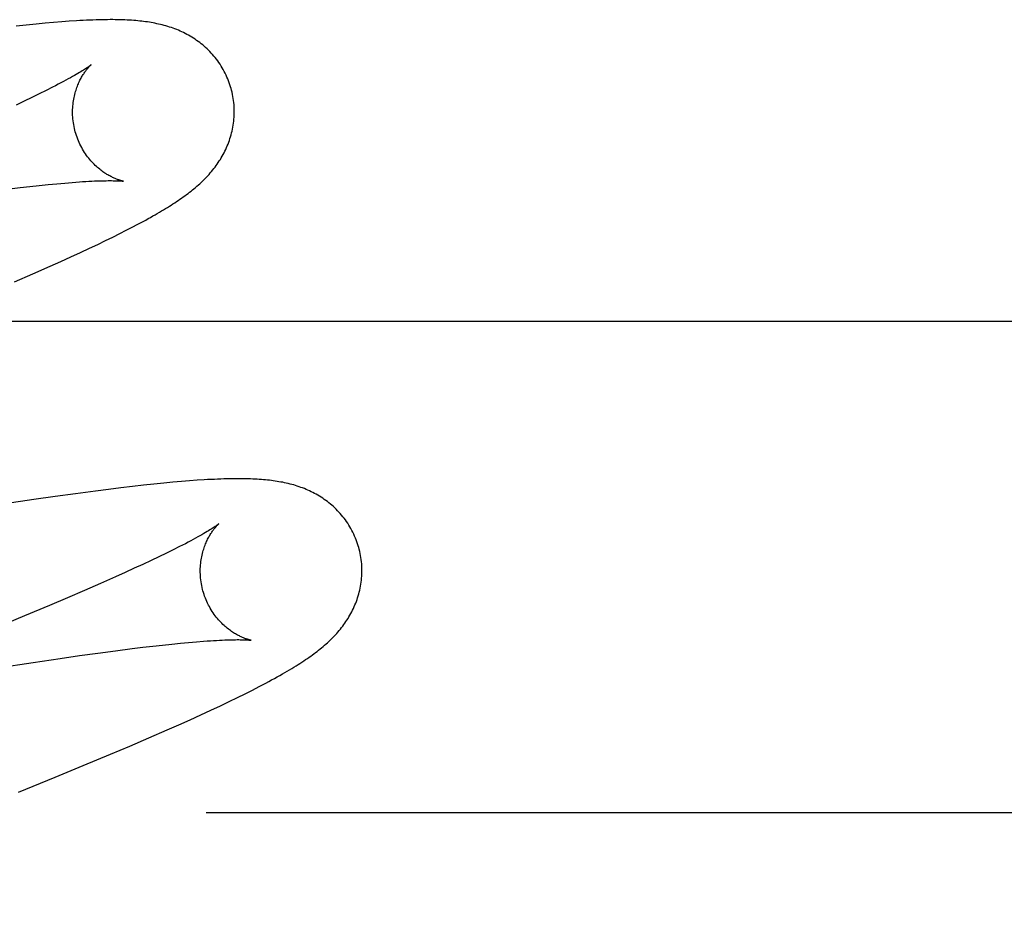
# Model space of a CAD drawing. Header units: inches. Extents: x 0 to 243, y 0 to 157.
# Tile 30 of 63: x 85.133 to 85.255, y 80.994 to 81.104. Entities that reach past the tile are written whole.
import ezdxf

# ---------------------------------------------------------------- set-up
doc = ezdxf.new("R2010")
doc.units = ezdxf.units.IN
doc.header["$LTSCALE"] = 13.357143
doc.header["$MEASUREMENT"] = 0
doc.linetypes.add('HIDDEN', pattern=[0.2, 0.1, -0.1])
doc.layers.add('DEFAULT_2', color=8, linetype='HIDDEN')

msp = doc.modelspace()

# ---------------------------------------------------------------- linework, layer by layer
at = {"layer": 'DEFAULT_2', "color": 8, "linetype": 'HIDDEN'}
for p, q in [((85.13358, 81.10367), (85.13231, 81.10353)), ((85.13478, 81.10379), (85.13358, 81.10367)), ((85.13591, 81.1039), (85.13478, 81.10379)), ((85.13696, 81.10399), (85.13591, 81.1039)), ((85.13796, 81.10407), (85.13696, 81.10399)), ((85.1389, 81.10414), (85.13796, 81.10407)), ((85.1368, 81.09597), (85.13602, 81.09557)), ((85.13428, 81.09472), (85.13332, 81.09426)), ((85.13518, 81.09516), (85.13428, 81.09472)), ((85.13602, 81.09557), (85.13518, 81.09516)), ((85.13332, 81.09426), (85.13231, 81.09378)), ((85.1328, 81.08356), (85.13403, 81.0837)), ((85.13403, 81.0837), (85.13519, 81.08383)), ((85.13519, 81.08383), (85.1363, 81.08394)), ((85.1363, 81.08394), (85.13736, 81.08404)), ((85.13736, 81.08404), (85.13835, 81.08413)), ((85.13835, 81.08413), (85.13927, 81.08421)), ((85.13152, 81.0834), (85.1328, 81.08356)), ((85.14668, 81.07866), (85.14738, 81.07903)), ((85.14738, 81.07903), (85.14803, 81.07938)), ((85.14429, 81.07745), (85.14514, 81.07788)), ((85.14514, 81.07788), (85.14594, 81.07828)), ((85.14594, 81.07828), (85.14668, 81.07866)), ((85.14138, 81.07605), (85.14241, 81.07654)), ((85.14241, 81.07654), (85.14338, 81.07701)), ((85.14338, 81.07701), (85.14429, 81.07745)), ((85.13909, 81.07499), (85.14027, 81.07553)), ((85.14027, 81.07553), (85.14138, 81.07605)), ((85.13651, 81.07383), (85.13784, 81.07443)), ((85.13784, 81.07443), (85.13909, 81.07499)), ((85.13212, 81.07191), (85.13439, 81.0729)), ((85.13439, 81.0729), (85.13651, 81.07383)), ((84.97722, 81.06705), (85.47722, 81.06705)), ((85.15276, 81.0472), (85.15171, 81.04711)), ((85.15376, 81.04728), (85.15276, 81.0472)), ((85.1547, 81.04735), (85.15376, 81.04728)), ((85.14215, 81.04602), (85.13967, 81.04569)), ((85.14374, 81.04623), (85.14215, 81.04602)), ((85.14527, 81.04642), (85.14374, 81.04623)), ((85.14672, 81.04659), (85.14527, 81.04642)), ((85.14809, 81.04674), (85.14672, 81.04659)), ((85.14937, 81.04688), (85.14809, 81.04674)), ((85.15058, 81.047), (85.14937, 81.04688)), ((85.15171, 81.04711), (85.15058, 81.047)), ((85.13452, 81.04496), (85.13091, 81.04442)), ((85.13713, 81.04534), (85.13452, 81.04496)), ((85.13967, 81.04569), (85.13713, 81.04534)), ((85.15174, 81.03875), (85.1509, 81.03833)), ((85.15253, 81.03914), (85.15174, 81.03875)), ((85.14903, 81.03743), (85.14801, 81.03695)), ((85.14999, 81.03789), (85.14903, 81.03743)), ((85.1509, 81.03833), (85.14999, 81.03789)), ((85.14694, 81.03646), (85.14581, 81.03594)), ((85.14801, 81.03695), (85.14694, 81.03646)), ((85.14462, 81.03541), (85.14275, 81.03458)), ((85.14581, 81.03594), (85.14462, 81.03541)), ((85.14275, 81.03458), (85.14076, 81.03371)), ((85.13866, 81.03281), (85.13645, 81.03188)), ((85.14076, 81.03371), (85.13866, 81.03281)), ((85.13645, 81.03188), (85.13335, 81.03058)), ((85.13335, 81.03058), (85.13009, 81.02923)), ((85.14462, 81.02627), (85.14668, 81.02653)), ((85.14668, 81.02653), (85.14798, 81.02669)), ((85.14798, 81.02669), (85.14923, 81.02684)), ((85.14923, 81.02684), (85.15043, 81.02697)), ((85.15043, 81.02697), (85.15156, 81.02709)), ((85.15156, 81.02709), (85.15264, 81.0272)), ((85.15264, 81.0272), (85.15366, 81.0273)), ((85.15366, 81.0273), (85.15462, 81.02738)), ((85.13442, 81.02482), (85.13776, 81.02532)), ((85.13776, 81.02532), (85.14016, 81.02566)), ((85.14016, 81.02566), (85.14244, 81.02598)), ((85.14244, 81.02598), (85.14462, 81.02627)), ((85.12999, 81.02414), (85.13442, 81.02482)), ((85.16156, 81.0214), (85.1624, 81.02184)), ((85.15867, 81.01998), (85.1597, 81.02048)), ((85.1597, 81.02048), (85.16066, 81.02095)), ((85.16066, 81.02095), (85.16156, 81.0214)), ((85.15641, 81.01891), (85.15758, 81.01945)), ((85.15758, 81.01945), (85.15867, 81.01998)), ((85.15384, 81.01773), (85.15516, 81.01833)), ((85.15516, 81.01833), (85.15641, 81.01891)), ((85.15099, 81.01646), (85.15244, 81.0171)), ((85.15244, 81.0171), (85.15384, 81.01773)), ((85.14639, 81.01447), (85.14872, 81.01547)), ((85.14872, 81.01547), (85.15099, 81.01646)), ((85.14398, 81.01345), (85.14639, 81.01447)), ((85.14063, 81.01205), (85.14398, 81.01345)), ((85.13715, 81.01062), (85.14063, 81.01205)), ((85.13261, 81.00878), (85.13715, 81.01062)), ((85.15582, 81.00625), (85.41507, 81.00625))]:
    msp.add_line(p, q, dxfattribs=at)
for points in [[(85.15891, 81.09581), (85.15885, 81.09602), (85.15877, 81.09627), (85.15869, 81.09652), (85.1586, 81.09676), (85.1585, 81.097), (85.1584, 81.09724), (85.15829, 81.09747), (85.15818, 81.09771), (85.15806, 81.09794), (85.15794, 81.09816), (85.15781, 81.09839), (85.15768, 81.0986), (85.15754, 81.09882), (85.1574, 81.09903), (85.15725, 81.09924), (85.1571, 81.09944), (85.15695, 81.09964), (85.15679, 81.09983), (85.15662, 81.10002), (85.15646, 81.1002), (85.15629, 81.10038), (85.15612, 81.10056), (85.15594, 81.10073), (85.15576, 81.10089), (85.15558, 81.10105), (85.1554, 81.10121), (85.15522, 81.10136), (85.15503, 81.1015), (85.15484, 81.10165), (85.15465, 81.10178), (85.15445, 81.10192), (85.15425, 81.10205), (85.15405, 81.10217), (85.15385, 81.10229), (85.15365, 81.10241), (85.15344, 81.10252), (85.15323, 81.10263), (85.15302, 81.10274), (85.15281, 81.10284), (85.1526, 81.10293), (85.15239, 81.10302), (85.15218, 81.10311), (85.15196, 81.10319), (85.15174, 81.10327), (85.15152, 81.10335), (85.1513, 81.10343), (85.15108, 81.1035), (85.15085, 81.10356), (85.15063, 81.10363), (85.1504, 81.10368), (85.15018, 81.10374), (85.14995, 81.10379), (85.14972, 81.10384), (85.14949, 81.10389), (85.14926, 81.10393), (85.14903, 81.10398), (85.1488, 81.10401), (85.14856, 81.10405), (85.14833, 81.10408), (85.14809, 81.10411), (85.14785, 81.10414), (85.14761, 81.10417), (85.14736, 81.10419), (85.14711, 81.10422), (85.14686, 81.10424), (85.1466, 81.10426), (85.14633, 81.10427), (85.14606, 81.10429), (85.14578, 81.1043), (85.14549, 81.10431), (85.1452, 81.10432), (85.14489, 81.10433), (85.14459, 81.10433), (85.14427, 81.10434), (85.14394, 81.10434), (85.14361, 81.10433), (85.14327, 81.10433), (85.14292, 81.10433), (85.14256, 81.10432), (85.1422, 81.10431), (85.14182, 81.10429), (85.14143, 81.10428), (85.14104, 81.10426), (85.14063, 81.10424), (85.14021, 81.10422), (85.13978, 81.1042), (85.1389, 81.10414)], [(85.14159, 81.09875), (85.14158, 81.09874), (85.14157, 81.09873), (85.14155, 81.09871), (85.14152, 81.09869), (85.14148, 81.09866), (85.14143, 81.09862), (85.14137, 81.09858), (85.1413, 81.09853), (85.14122, 81.09848), (85.14113, 81.09841), (85.14103, 81.09835), (85.14091, 81.09827), (85.14079, 81.09819), (85.14065, 81.0981), (85.1405, 81.09801), (85.14033, 81.0979), (85.14015, 81.0978), (85.13996, 81.09768), (85.13975, 81.09756), (85.13953, 81.09743), (85.13929, 81.0973), (85.13904, 81.09715), (85.13877, 81.097), (85.13848, 81.09685), (85.13818, 81.09668), (85.13786, 81.09651), (85.13752, 81.09634), (85.13717, 81.09615), (85.1368, 81.09597)], [(85.13964, 81.09045), (85.13959, 81.09065), (85.13953, 81.09089), (85.13948, 81.09112), (85.13944, 81.09136), (85.1394, 81.09159), (85.13937, 81.09183), (85.13935, 81.09206), (85.13933, 81.09229), (85.13931, 81.09252), (85.13931, 81.09276), (85.13931, 81.09298), (85.13931, 81.09321), (85.13932, 81.09343), (85.13934, 81.09365), (85.13936, 81.09387), (85.13938, 81.09408), (85.13941, 81.09429), (85.13945, 81.0945), (85.13949, 81.0947), (85.13953, 81.09489), (85.13957, 81.09509), (85.13962, 81.09527), (85.13967, 81.09545), (85.13973, 81.09563), (85.13978, 81.09579), (85.13984, 81.09596), (85.1399, 81.09612), (85.13996, 81.09627), (85.14002, 81.09642), (85.14009, 81.09657), (85.14015, 81.09671), (85.14022, 81.09684), (85.14029, 81.09697), (85.14035, 81.0971), (85.14042, 81.09722), (85.14048, 81.09733), (85.14055, 81.09744), (85.14062, 81.09755), (85.14068, 81.09765), (85.14075, 81.09774), (85.14081, 81.09784), (85.14087, 81.09793), (85.14094, 81.09801), (85.141, 81.09809), (85.14106, 81.09817), (85.14111, 81.09824), (85.14117, 81.09831), (85.14122, 81.09837), (85.14127, 81.09843), (85.14132, 81.09848), (85.14137, 81.09853), (85.14141, 81.09857), (85.14145, 81.09861), (85.14148, 81.09865), (85.14151, 81.09868), (85.14154, 81.0987), (85.14156, 81.09872), (85.14158, 81.09874), (85.14159, 81.09875), (85.14159, 81.09875)], [(85.14803, 81.07938), (85.14835, 81.07955), (85.14865, 81.07972), (85.14894, 81.07988), (85.14923, 81.08005), (85.14951, 81.0802), (85.14978, 81.08036), (85.15004, 81.08051), (85.1503, 81.08067), (85.15055, 81.08082), (85.15079, 81.08097), (85.15103, 81.08111), (85.15127, 81.08126), (85.1515, 81.0814), (85.15172, 81.08155), (85.15194, 81.08169), (85.15216, 81.08184), (85.15237, 81.08198), (85.15258, 81.08212), (85.15279, 81.08227), (85.15299, 81.08241), (85.15319, 81.08255), (85.15339, 81.0827), (85.15358, 81.08284), (85.15377, 81.08299), (85.15396, 81.08313), (85.15414, 81.08328), (85.15432, 81.08343), (85.1545, 81.08358), (85.15468, 81.08373), (85.15486, 81.08389), (85.15503, 81.08404), (85.1552, 81.0842), (85.15537, 81.08436), (85.15554, 81.08453), (85.15571, 81.08469), (85.15587, 81.08486), (85.15603, 81.08503), (85.15619, 81.0852), (85.15634, 81.08538), (85.15649, 81.08556), (85.15664, 81.08574), (85.15678, 81.08592), (85.15693, 81.0861), (85.15706, 81.08629), (85.1572, 81.08647), (85.15733, 81.08666), (85.15745, 81.08686), (85.15758, 81.08705), (85.1577, 81.08725), (85.15782, 81.08746), (85.15793, 81.08766), (85.15804, 81.08787), (85.15815, 81.08808), (85.15825, 81.08829), (85.15835, 81.08851), (85.15844, 81.08873), (85.15853, 81.08895), (85.15862, 81.08917), (85.1587, 81.08939), (85.15877, 81.08962), (85.15884, 81.08985), (85.15891, 81.09008), (85.15897, 81.09032), (85.15903, 81.09055), (85.15908, 81.09079), (85.15913, 81.09104), (85.15917, 81.09128), (85.1592, 81.09153), (85.15923, 81.09178), (85.15926, 81.09203), (85.15928, 81.09228), (85.15929, 81.09254), (85.1593, 81.09279), (85.1593, 81.09305), (85.15929, 81.0933), (85.15928, 81.09356), (85.15927, 81.09382), (85.15924, 81.09407), (85.15921, 81.09433), (85.15917, 81.09459), (85.15913, 81.09484), (85.15908, 81.0951), (85.15903, 81.09535), (85.15897, 81.0956), (85.15891, 81.09581)], [(85.14559, 81.08435), (85.14559, 81.08435), (85.14559, 81.08435), (85.14558, 81.08436), (85.14555, 81.08436), (85.14553, 81.08437), (85.14549, 81.08437), (85.14545, 81.08438), (85.1454, 81.0844), (85.14535, 81.08441), (85.14529, 81.08443), (85.14523, 81.08444), (85.14516, 81.08447), (85.14508, 81.08449), (85.14501, 81.08451), (85.14492, 81.08454), (85.14484, 81.08457), (85.14475, 81.08461), (85.14465, 81.08465), (85.14456, 81.08469), (85.14446, 81.08473), (85.14435, 81.08478), (85.14425, 81.08483), (85.14414, 81.08488), (85.14403, 81.08493), (85.14392, 81.085), (85.1438, 81.08506), (85.14368, 81.08513), (85.14356, 81.0852), (85.14344, 81.08528), (85.14331, 81.08536), (85.14318, 81.08544), (85.14305, 81.08553), (85.14292, 81.08563), (85.14279, 81.08573), (85.14266, 81.08584), (85.14252, 81.08595), (85.14239, 81.08606), (85.14225, 81.08619), (85.14211, 81.08631), (85.14198, 81.08645), (85.14184, 81.08659), (85.1417, 81.08673), (85.14157, 81.08689), (85.14143, 81.08704), (85.1413, 81.08721), (85.14116, 81.08738), (85.14103, 81.08755), (85.14091, 81.08773), (85.14078, 81.08792), (85.14066, 81.08811), (85.14055, 81.08831), (85.14043, 81.08851), (85.14032, 81.08871), (85.14022, 81.08892), (85.14012, 81.08913), (85.14003, 81.08935), (85.13994, 81.08957), (85.13985, 81.0898), (85.13977, 81.09002), (85.1397, 81.09025), (85.13964, 81.09045)], [(85.13927, 81.08421), (85.14014, 81.08427), (85.14055, 81.0843), (85.14094, 81.08432), (85.14132, 81.08434), (85.14167, 81.08436), (85.14202, 81.08438), (85.14234, 81.08439), (85.14265, 81.0844), (85.14294, 81.08441), (85.14321, 81.08442), (85.14347, 81.08442), (85.1437, 81.08443), (85.14392, 81.08443), (85.14413, 81.08443), (85.14431, 81.08442), (85.14449, 81.08442), (85.14464, 81.08442), (85.14479, 81.08441), (85.14492, 81.08441), (85.14503, 81.0844), (85.14514, 81.0844), (85.14523, 81.08439), (85.14531, 81.08438), (85.14538, 81.08438), (85.14544, 81.08437), (85.14549, 81.08437), (85.14553, 81.08436), (85.14556, 81.08436), (85.14558, 81.08436), (85.14559, 81.08435)], [(85.1747, 81.03902), (85.17464, 81.03923), (85.17456, 81.03948), (85.17448, 81.03972), (85.17439, 81.03997), (85.17429, 81.04021), (85.17419, 81.04045), (85.17409, 81.04068), (85.17397, 81.04092), (85.17385, 81.04115), (85.17373, 81.04137), (85.1736, 81.04159), (85.17347, 81.04181), (85.17333, 81.04203), (85.17319, 81.04224), (85.17304, 81.04244), (85.17289, 81.04265), (85.17274, 81.04284), (85.17258, 81.04304), (85.17242, 81.04323), (85.17225, 81.04341), (85.17208, 81.04359), (85.17191, 81.04376), (85.17174, 81.04393), (85.17156, 81.0441), (85.17138, 81.04426), (85.1712, 81.04441), (85.17101, 81.04456), (85.17082, 81.04471), (85.17063, 81.04485), (85.17044, 81.04499), (85.17025, 81.04512), (85.17005, 81.04525), (85.16985, 81.04538), (85.16965, 81.0455), (85.16944, 81.04562), (85.16923, 81.04573), (85.16903, 81.04584), (85.16882, 81.04594), (85.16861, 81.04604), (85.1684, 81.04614), (85.16819, 81.04623), (85.16797, 81.04632), (85.16776, 81.0464), (85.16754, 81.04648), (85.16732, 81.04656), (85.1671, 81.04663), (85.16687, 81.0467), (85.16665, 81.04677), (85.16642, 81.04683), (85.1662, 81.04689), (85.16597, 81.04695), (85.16574, 81.047), (85.16552, 81.04705), (85.16529, 81.0471), (85.16506, 81.04714), (85.16483, 81.04718), (85.1646, 81.04722), (85.16436, 81.04726), (85.16413, 81.04729), (85.16389, 81.04732), (85.16365, 81.04735), (85.16341, 81.04738), (85.16316, 81.0474), (85.16291, 81.04742), (85.16266, 81.04745), (85.16239, 81.04746), (85.16213, 81.04748), (85.16186, 81.0475), (85.16158, 81.04751), (85.16129, 81.04752), (85.16099, 81.04753), (85.16069, 81.04754), (85.16038, 81.04754), (85.16007, 81.04754), (85.15974, 81.04754), (85.15941, 81.04754), (85.15907, 81.04754), (85.15872, 81.04753), (85.15836, 81.04753), (85.158, 81.04752), (85.15762, 81.0475), (85.15723, 81.04749), (85.15684, 81.04747), (85.15643, 81.04745), (85.15601, 81.04743), (85.15558, 81.0474), (85.1547, 81.04735)], [(85.15738, 81.04196), (85.15737, 81.04195), (85.15736, 81.04194), (85.15734, 81.04192), (85.15731, 81.0419), (85.15727, 81.04187), (85.15722, 81.04183), (85.15716, 81.04179), (85.15709, 81.04174), (85.15701, 81.04168), (85.15692, 81.04162), (85.15682, 81.04155), (85.1567, 81.04148), (85.15657, 81.04139), (85.15643, 81.04131), (85.15628, 81.04121), (85.15611, 81.04111), (85.15593, 81.041), (85.15573, 81.04088), (85.15552, 81.04075), (85.15529, 81.04062), (85.15505, 81.04048), (85.15479, 81.04034), (85.15451, 81.04019), (85.15422, 81.04003), (85.15391, 81.03986), (85.15359, 81.03969), (85.15325, 81.03951), (85.1529, 81.03933), (85.15253, 81.03914)], [(85.15543, 81.03366), (85.15538, 81.03386), (85.15532, 81.03409), (85.15527, 81.03433), (85.15523, 81.03456), (85.15519, 81.0348), (85.15516, 81.03503), (85.15514, 81.03527), (85.15512, 81.0355), (85.15511, 81.03573), (85.1551, 81.03596), (85.1551, 81.03619), (85.1551, 81.03642), (85.15511, 81.03664), (85.15513, 81.03686), (85.15515, 81.03708), (85.15517, 81.03729), (85.1552, 81.0375), (85.15524, 81.0377), (85.15528, 81.0379), (85.15532, 81.0381), (85.15536, 81.03829), (85.15541, 81.03848), (85.15546, 81.03866), (85.15552, 81.03883), (85.15557, 81.039), (85.15563, 81.03916), (85.15569, 81.03932), (85.15575, 81.03948), (85.15581, 81.03963), (85.15588, 81.03977), (85.15594, 81.03991), (85.15601, 81.04005), (85.15607, 81.04018), (85.15614, 81.0403), (85.15621, 81.04042), (85.15627, 81.04054), (85.15634, 81.04065), (85.1564, 81.04075), (85.15647, 81.04085), (85.15653, 81.04095), (85.1566, 81.04104), (85.15666, 81.04113), (85.15672, 81.04122), (85.15678, 81.0413), (85.15684, 81.04137), (85.1569, 81.04144), (85.15696, 81.04151), (85.15701, 81.04157), (85.15706, 81.04163), (85.15711, 81.04169), (85.15716, 81.04174), (85.1572, 81.04178), (85.15724, 81.04182), (85.15727, 81.04185), (85.1573, 81.04188), (85.15733, 81.04191), (85.15735, 81.04193), (85.15737, 81.04194), (85.15738, 81.04195), (85.15738, 81.04196)], [(85.1624, 81.02184), (85.1628, 81.02205), (85.16319, 81.02225), (85.16356, 81.02245), (85.16392, 81.02265), (85.16427, 81.02284), (85.16461, 81.02302), (85.16494, 81.02321), (85.16525, 81.02339), (85.16556, 81.02356), (85.16585, 81.02374), (85.16614, 81.02391), (85.16642, 81.02407), (85.16668, 81.02423), (85.16694, 81.02439), (85.16719, 81.02455), (85.16743, 81.0247), (85.16767, 81.02486), (85.1679, 81.02501), (85.16812, 81.02516), (85.16834, 81.02531), (85.16855, 81.02546), (85.16876, 81.0256), (85.16896, 81.02575), (85.16916, 81.0259), (85.16936, 81.02604), (85.16955, 81.02619), (85.16974, 81.02634), (85.16993, 81.02649), (85.17011, 81.02664), (85.17029, 81.02679), (85.17047, 81.02694), (85.17065, 81.0271), (85.17082, 81.02725), (85.17099, 81.02741), (85.17116, 81.02757), (85.17133, 81.02773), (85.17149, 81.0279), (85.17166, 81.02807), (85.17182, 81.02824), (85.17197, 81.02841), (85.17213, 81.02858), (85.17228, 81.02876), (85.17243, 81.02894), (85.17257, 81.02912), (85.17271, 81.02931), (85.17285, 81.02949), (85.17299, 81.02968), (85.17312, 81.02987), (85.17324, 81.03006), (85.17337, 81.03026), (85.17349, 81.03046), (85.17361, 81.03066), (85.17372, 81.03087), (85.17383, 81.03108), (85.17394, 81.03129), (85.17404, 81.0315), (85.17414, 81.03172), (85.17423, 81.03193), (85.17432, 81.03215), (85.17441, 81.03237), (85.17449, 81.0326), (85.17456, 81.03283), (85.17463, 81.03305), (85.1747, 81.03329), (85.17476, 81.03352), (85.17482, 81.03376), (85.17487, 81.034), (85.17492, 81.03425), (85.17496, 81.03449), (85.175, 81.03474), (85.17503, 81.03499), (85.17505, 81.03524), (85.17507, 81.03549), (85.17508, 81.03574), (85.17509, 81.036), (85.17509, 81.03625), (85.17508, 81.03651), (85.17507, 81.03677), (85.17506, 81.03702), (85.17503, 81.03728), (85.175, 81.03754), (85.17497, 81.03779), (85.17492, 81.03805), (85.17487, 81.0383), (85.17482, 81.03856), (85.17476, 81.03881), (85.1747, 81.03902)], [(85.16138, 81.02756), (85.16138, 81.02756), (85.16138, 81.02756), (85.16136, 81.02757), (85.16134, 81.02757), (85.16131, 81.02758), (85.16128, 81.02758), (85.16124, 81.02759), (85.16119, 81.02761), (85.16114, 81.02762), (85.16108, 81.02764), (85.16101, 81.02765), (85.16094, 81.02768), (85.16087, 81.0277), (85.16079, 81.02772), (85.16071, 81.02775), (85.16062, 81.02779), (85.16053, 81.02782), (85.16044, 81.02786), (85.16034, 81.0279), (85.16024, 81.02794), (85.16014, 81.02799), (85.16003, 81.02804), (85.15993, 81.02809), (85.15982, 81.02815), (85.1597, 81.02821), (85.15959, 81.02827), (85.15947, 81.02834), (85.15935, 81.02841), (85.15922, 81.02849), (85.1591, 81.02857), (85.15897, 81.02866), (85.15884, 81.02875), (85.15871, 81.02884), (85.15858, 81.02894), (85.15844, 81.02905), (85.15831, 81.02916), (85.15817, 81.02928), (85.15804, 81.0294), (85.1579, 81.02953), (85.15776, 81.02966), (85.15763, 81.0298), (85.15749, 81.02995), (85.15735, 81.0301), (85.15722, 81.03026), (85.15708, 81.03042), (85.15695, 81.03059), (85.15682, 81.03076), (85.1567, 81.03094), (85.15657, 81.03113), (85.15645, 81.03132), (85.15634, 81.03152), (85.15622, 81.03172), (85.15611, 81.03192), (85.15601, 81.03213), (85.15591, 81.03234), (85.15582, 81.03256), (85.15573, 81.03278), (85.15564, 81.033), (85.15556, 81.03323), (85.15549, 81.03346), (85.15543, 81.03366)], [(85.15462, 81.02738), (85.15551, 81.02745), (85.15594, 81.02748), (85.15635, 81.02751), (85.15674, 81.02753), (85.15711, 81.02755), (85.15747, 81.02757), (85.15781, 81.02759), (85.15813, 81.0276), (85.15843, 81.02761), (85.15871, 81.02762), (85.15897, 81.02763), (85.15922, 81.02763), (85.15945, 81.02763), (85.15966, 81.02764), (85.15986, 81.02764), (85.16004, 81.02763), (85.16021, 81.02763), (85.16037, 81.02763), (85.16051, 81.02762), (85.16064, 81.02762), (85.16076, 81.02761), (85.16087, 81.02761), (85.16096, 81.0276), (85.16105, 81.0276), (85.16112, 81.02759), (85.16119, 81.02758), (85.16125, 81.02758), (85.16129, 81.02757), (85.16133, 81.02757), (85.16136, 81.02757), (85.16137, 81.02756), (85.16138, 81.02756)]]:
    msp.add_lwpolyline(points, dxfattribs=at)

doc.saveas('drawing.dxf')
